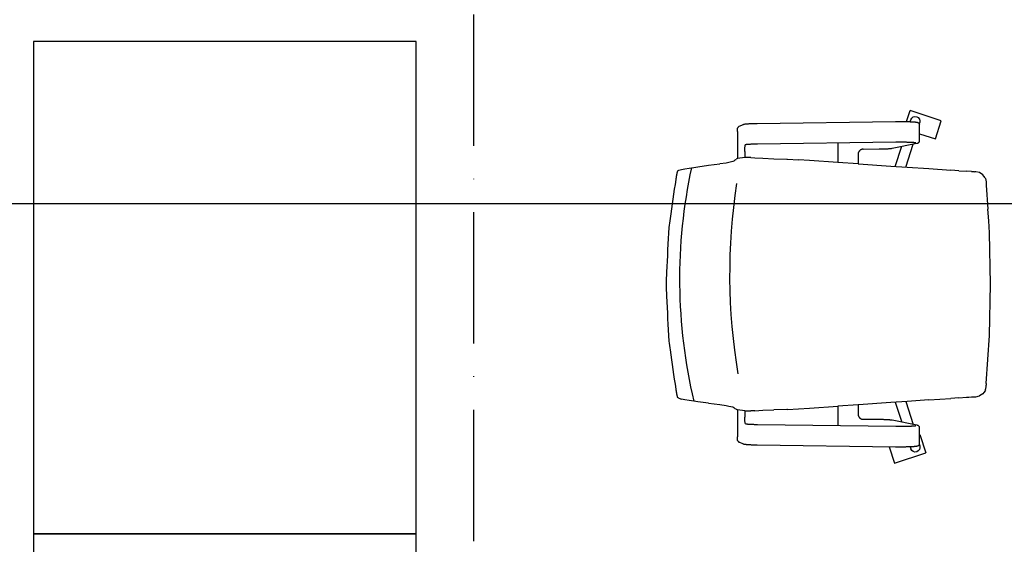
# Model space of a CAD drawing. Header units: millimetres. Extents: x 167273 to 188273, y -125105 to -88145.
# Tile 162 of 210: x 174529 to 174709, y -96599 to -96503. Entities that reach past the tile are written whole.
import ezdxf

# ---------------------------------------------------------------- set-up
doc = ezdxf.new("R2010")
doc.units = ezdxf.units.MM
doc.header["$PDMODE"] = 35
doc.header["$PDSIZE"] = 5
doc.linetypes.add('ACAD_ISO10W100', pattern=[18, 12, -3, 0, -3])
for name, color, linetype in [('a-osie', 1, 'ACAD_ISO10W100'), ('a-wymiary', 9, 'Continuous'), ('c-meble', 5, 'Continuous')]:
    doc.layers.add(name, color=color, linetype=linetype)
doc.styles.add('PPAB_100', font='romans.shx', dxfattribs={"width": 0.7, "height": 12})
doc.dimstyles.new('newPPAB_100', dxfattribs={"dimscale": 0, "dimtxt": 16, "dimasz": 1, "dimexe": 10, "dimexo": 10, "dimgap": 5, "dimtad": 1, "dimdec": 0, "dimzin": 0, "dimdsep": 46, "dimtxsty": 'PPAB_100', "dimblk": 'tick_50', "dimcen": 0.09, "dimdle": 5, "dimse1": 1, "dimse2": 1, "dimclrd": 9, "dimclre": 9, "dimclrt": 161, "dimadec": 0, "dimazin": 0, "dimtfac": 1, "dimtdec": 0, "dimtix": 1, "dimtmove": 2, "dimatfit": 0, "dimldrblk": 'tick_50', "dimfxl": 0, "dimtolj": 1, "dimtzin": 0, "dimarcsym": 0})

# ---------------------------------------------------------------- blocks, each defined once
blk = doc.blocks.new('tick_50')
at = {"color": 9, "ltscale": 20}
for p, q in [((0, 10), (0, -10)), ((-5, 0), (5, 0))]:
    blk.add_line(p, q, dxfattribs=at)
at = {"color": 0}
blk.add_line((2.5, 2.5), (-2.5, -2.5), dxfattribs=at)
blk = doc.blocks.new('*D18')
at = {"layer": 'a-wymiary', "color": 9, "lineweight": -2}
blk.add_line((174757.94, -96536.57), (174242.44, -96536.57), dxfattribs=at)
at = {"layer": 'Defpoints', "color": 0}
for p in [(174241.44, -96536.57), (174241.44, -96768.89), (174758.94, -96768.89)]:
    blk.add_point(p, dxfattribs=at)
at = {"layer": 'a-wymiary', "color": 9, "lineweight": -2, "rotation": 180}
blk.add_blockref('tick_50', (174241.44, -96536.57), dxfattribs=at)
at = {"layer": 'a-wymiary', "color": 9, "lineweight": -2}
blk.add_blockref('tick_50', (174758.94, -96536.57), dxfattribs=at)
at = {"layer": 'a-wymiary', "color": 161, "insert": (174457.39, -96525.57), "char_height": 12, "attachment_point": 5, "style": 'PPAB_100'}
blk.add_mtext('\\A1;517', dxfattribs=at)

msp = doc.modelspace()

# ---------------------------------------------------------------- linework, layer by layer
at = {"layer": 'a-osie', "ltscale": 2}
msp.add_line((174611.94, -97211.89), (174611.94, -96011.89), dxfattribs=at)
at = {"layer": 'c-meble'}
for p, q in [((174691.06, -96521.54), (174691.71, -96519.53)), ((174697.42, -96521.38), (174691.71, -96519.53)), ((174691.72, -96521.56), (174691.84, -96521.19)), ((174696.34, -96524.71), (174697.42, -96521.38)), ((174660.22, -96522.66), (174660.21, -96522.68)), ((174660.23, -96522.63), (174660.22, -96522.66)), ((174660.25, -96522.6), (174660.23, -96522.63)), ((174660.26, -96522.58), (174660.25, -96522.6)), ((174660.27, -96522.56), (174660.26, -96522.58)), ((174660.29, -96522.55), (174660.27, -96522.56)), ((174660.31, -96522.53), (174660.29, -96522.55)), ((174660.33, -96522.5), (174660.31, -96522.53)), ((174660.35, -96522.48), (174660.33, -96522.5)), ((174660.38, -96522.46), (174660.35, -96522.48)), ((174660.41, -96522.43), (174660.38, -96522.46)), ((174660.45, -96522.41), (174660.41, -96522.43)), ((174660.5, -96522.39), (174660.45, -96522.41)), ((174660.5, -96522.39), (174661.26, -96522.05)), ((174661.26, -96522.05), (174661.29, -96522.04)), ((174661.29, -96522.04), (174661.32, -96522.03)), ((174661.32, -96522.03), (174661.35, -96522.02)), ((174661.35, -96522.02), (174661.37, -96522.01)), ((174661.37, -96522.01), (174661.42, -96522)), ((174661.42, -96522), (174661.47, -96521.99)), ((174661.47, -96521.99), (174661.56, -96521.97)), ((174661.56, -96521.97), (174661.61, -96521.97)), ((174661.61, -96521.97), (174661.66, -96521.96)), ((174661.66, -96521.96), (174661.72, -96521.95)), ((174661.72, -96521.95), (174661.77, -96521.95)), ((174661.77, -96521.95), (174661.84, -96521.94)), ((174661.84, -96521.94), (174661.9, -96521.94)), ((174661.9, -96521.94), (174661.97, -96521.93)), ((174661.97, -96521.93), (174662.04, -96521.93)), ((174662.04, -96521.93), (174662.12, -96521.92)), ((174662.12, -96521.92), (174662.19, -96521.92)), ((174662.19, -96521.92), (174662.27, -96521.91)), ((174662.27, -96521.91), (174662.36, -96521.91)), ((174662.36, -96521.91), (174662.44, -96521.9)), ((174662.44, -96521.9), (174662.53, -96521.9)), ((174662.53, -96521.9), (174662.63, -96521.9)), ((174662.63, -96521.9), (174662.72, -96521.89)), ((174662.72, -96521.89), (174662.82, -96521.89)), ((174662.82, -96521.89), (174662.92, -96521.88)), ((174662.92, -96521.88), (174663.02, -96521.88)), ((174663.02, -96521.88), (174663.12, -96521.88)), ((174663.12, -96521.88), (174663.23, -96521.88)), ((174663.23, -96521.88), (174663.34, -96521.87)), ((174663.34, -96521.87), (174663.45, -96521.87)), ((174663.45, -96521.87), (174663.56, -96521.87)), ((174663.56, -96521.87), (174663.67, -96521.87)), ((174663.67, -96521.87), (174663.79, -96521.87)), ((174663.79, -96521.87), (174689.08, -96521.53)), ((174689.08, -96521.53), (174689.17, -96521.53)), ((174689.17, -96521.53), (174689.25, -96521.53)), ((174689.25, -96521.53), (174689.34, -96521.53)), ((174689.34, -96521.53), (174689.42, -96521.52)), ((174689.42, -96521.52), (174689.51, -96521.52)), ((174689.51, -96521.52), (174689.6, -96521.52)), ((174689.6, -96521.52), (174689.69, -96521.52)), ((174689.69, -96521.52), (174689.77, -96521.52)), ((174689.77, -96521.52), (174689.86, -96521.52)), ((174689.86, -96521.52), (174689.95, -96521.52)), ((174689.95, -96521.52), (174690.04, -96521.52)), ((174690.04, -96521.52), (174690.13, -96521.52)), ((174690.13, -96521.52), (174690.21, -96521.52)), ((174690.21, -96521.52), (174690.3, -96521.53)), ((174690.3, -96521.53), (174690.39, -96521.53)), ((174690.39, -96521.53), (174690.47, -96521.53)), ((174690.47, -96521.53), (174690.56, -96521.53)), ((174690.56, -96521.53), (174690.64, -96521.53)), ((174690.64, -96521.53), (174690.73, -96521.53)), ((174690.73, -96521.53), (174690.81, -96521.53)), ((174690.81, -96521.53), (174690.9, -96521.53)), ((174690.9, -96521.53), (174690.98, -96521.53)), ((174690.98, -96521.53), (174691.06, -96521.54)), ((174691.06, -96521.54), (174691.14, -96521.54)), ((174691.14, -96521.54), (174691.22, -96521.54)), ((174691.22, -96521.54), (174691.3, -96521.54)), ((174691.3, -96521.54), (174691.38, -96521.54)), ((174691.38, -96521.54), (174691.45, -96521.55)), ((174691.45, -96521.55), (174691.53, -96521.55)), ((174691.53, -96521.55), (174691.6, -96521.55)), ((174691.6, -96521.55), (174691.68, -96521.55)), ((174691.68, -96521.55), (174691.75, -96521.56)), ((174691.75, -96521.56), (174691.82, -96521.56)), ((174691.82, -96521.56), (174691.88, -96521.56)), ((174691.88, -96521.56), (174691.95, -96521.57)), ((174691.95, -96521.57), (174692.02, -96521.57)), ((174692.02, -96521.57), (174692.08, -96521.57)), ((174692.08, -96521.57), (174692.14, -96521.58)), ((174692.14, -96521.58), (174692.2, -96521.58)), ((174692.2, -96521.58), (174692.26, -96521.58)), ((174692.26, -96521.58), (174692.32, -96521.59)), ((174692.32, -96521.59), (174692.37, -96521.59)), ((174692.37, -96521.59), (174692.43, -96521.59)), ((174692.43, -96521.59), (174692.48, -96521.6)), ((174692.48, -96521.6), (174692.53, -96521.6)), ((174692.53, -96521.6), (174692.58, -96521.61)), ((174692.58, -96521.61), (174692.62, -96521.61)), ((174692.62, -96521.61), (174692.67, -96521.61)), ((174692.67, -96521.61), (174692.71, -96521.62)), ((174692.71, -96521.62), (174692.75, -96521.62)), ((174692.75, -96521.62), (174692.82, -96521.63)), ((174692.82, -96521.63), (174692.89, -96521.64)), ((174692.89, -96521.64), (174692.96, -96521.65)), ((174692.96, -96521.65), (174693, -96521.66)), ((174693, -96521.66), (174693.04, -96521.67)), ((174693.04, -96521.67), (174693.08, -96521.68)), ((174693.08, -96521.68), (174693.12, -96521.7)), ((174693.12, -96521.7), (174693.14, -96521.71)), ((174693.14, -96521.71), (174693.17, -96521.72)), ((174693.17, -96521.72), (174693.2, -96521.74)), ((174693.2, -96521.74), (174693.22, -96521.75)), ((174693.22, -96521.75), (174693.24, -96521.76)), ((174693.24, -96521.76), (174693.26, -96521.78)), ((174693.26, -96521.78), (174693.29, -96521.79)), ((174693.29, -96521.79), (174693.31, -96521.81)), ((174693.31, -96521.81), (174693.34, -96521.84)), ((174693.34, -96521.84), (174693.36, -96521.87)), ((174693.36, -96521.87), (174693.39, -96521.91)), ((174693.39, -96521.91), (174693.42, -96521.95)), ((174693.42, -96521.94), (174693.49, -96521.73)), ((174693.42, -96521.95), (174693.44, -96521.98)), ((174693.44, -96521.98), (174693.45, -96522)), ((174693.45, -96525.16), (174693.45, -96522.01)), ((174660.14, -96523.37), (174660.14, -96528.31)), ((174693.45, -96523.78), (174696.34, -96524.71)), ((174661.66, -96525.77), (174661.59, -96525.8)), ((174661.66, -96525.77), (174661.66, -96525.77)), ((174661.66, -96525.77), (174661.66, -96525.77)), ((174661.67, -96525.77), (174661.66, -96525.77)), ((174661.69, -96525.76), (174661.67, -96525.77)), ((174661.72, -96525.76), (174661.69, -96525.76)), ((174661.75, -96525.75), (174661.72, -96525.76)), ((174661.78, -96525.75), (174661.75, -96525.75)), ((174661.82, -96525.75), (174661.78, -96525.75)), ((174661.87, -96525.74), (174661.82, -96525.75)), ((174661.92, -96525.74), (174661.87, -96525.74)), ((174661.97, -96525.73), (174661.92, -96525.74)), ((174662.02, -96525.73), (174661.97, -96525.73)), ((174662.08, -96525.72), (174662.02, -96525.73)), ((174662.14, -96525.72), (174662.08, -96525.72)), ((174662.21, -96525.71), (174662.14, -96525.72)), ((174662.28, -96525.71), (174662.21, -96525.71)), ((174662.35, -96525.71), (174662.28, -96525.71)), ((174662.42, -96525.7), (174662.35, -96525.71)), ((174662.5, -96525.7), (174662.42, -96525.7)), ((174662.58, -96525.69), (174662.5, -96525.7)), ((174662.66, -96525.69), (174662.58, -96525.69)), ((174662.74, -96525.69), (174662.66, -96525.69)), ((174662.83, -96525.68), (174662.74, -96525.69)), ((174662.92, -96525.68), (174662.83, -96525.68)), ((174663.01, -96525.68), (174662.92, -96525.68)), ((174663.1, -96525.68), (174663.01, -96525.68)), ((174663.2, -96525.67), (174663.1, -96525.68)), ((174663.3, -96525.67), (174663.2, -96525.67)), ((174663.39, -96525.67), (174663.3, -96525.67)), ((174663.49, -96525.67), (174663.39, -96525.67)), ((174663.59, -96525.66), (174663.49, -96525.67)), ((174663.7, -96525.66), (174663.59, -96525.66)), ((174663.8, -96525.66), (174663.7, -96525.66)), ((174689.09, -96525.32), (174663.8, -96525.66)), ((174678.48, -96525.47), (174678.48, -96529.01)), ((174682.59, -96526.78), (174682.55, -96526.81)), ((174682.63, -96526.75), (174682.59, -96526.78)), ((174682.67, -96526.73), (174682.63, -96526.75)), ((174682.71, -96526.7), (174682.67, -96526.73)), ((174682.75, -96526.68), (174682.71, -96526.7)), ((174682.8, -96526.66), (174682.75, -96526.68)), ((174682.84, -96526.64), (174682.8, -96526.66)), ((174682.88, -96526.63), (174682.84, -96526.64)), ((174682.93, -96526.61), (174682.88, -96526.63)), ((174682.97, -96526.6), (174682.93, -96526.61)), ((174683.02, -96526.59), (174682.97, -96526.6)), ((174683.06, -96526.59), (174683.02, -96526.59)), ((174683.11, -96526.58), (174683.06, -96526.59)), ((174683.16, -96526.58), (174683.11, -96526.58)), ((174683.16, -96526.58), (174686.09, -96526.54)), ((174686.09, -96526.54), (174686.19, -96526.54)), ((174686.19, -96526.54), (174686.29, -96526.54)), ((174686.29, -96526.54), (174686.39, -96526.54)), ((174686.39, -96526.54), (174686.49, -96526.54)), ((174686.49, -96526.54), (174686.58, -96526.53)), ((174686.58, -96526.53), (174686.68, -96526.53)), ((174686.68, -96526.53), (174686.77, -96526.53)), ((174686.77, -96526.53), (174686.86, -96526.53)), ((174686.86, -96526.53), (174686.95, -96526.52)), ((174686.95, -96526.52), (174687.04, -96526.52)), ((174687.04, -96526.52), (174687.13, -96526.52)), ((174687.13, -96526.52), (174687.21, -96526.51)), ((174687.21, -96526.51), (174687.29, -96526.51)), ((174687.29, -96526.51), (174687.37, -96526.51)), ((174687.37, -96526.51), (174687.45, -96526.5)), ((174687.45, -96526.5), (174687.53, -96526.5)), ((174687.53, -96526.5), (174687.6, -96526.5)), ((174687.6, -96526.5), (174687.67, -96526.49)), ((174687.67, -96526.49), (174687.74, -96526.49)), ((174687.74, -96526.49), (174687.81, -96526.48)), ((174687.81, -96526.48), (174687.87, -96526.48)), ((174687.87, -96526.48), (174687.94, -96526.47)), ((174687.94, -96526.47), (174688, -96526.47)), ((174688, -96526.47), (174688.05, -96526.46)), ((174688.05, -96526.46), (174688.11, -96526.46)), ((174688.11, -96526.46), (174688.16, -96526.45)), ((174688.16, -96526.45), (174688.21, -96526.45)), ((174688.21, -96526.45), (174688.25, -96526.44)), ((174688.25, -96526.44), (174688.3, -96526.44)), ((174688.3, -96526.44), (174688.34, -96526.43)), ((174688.34, -96526.43), (174688.42, -96526.42)), ((174688.42, -96526.42), (174692.96, -96525.51)), ((174688.99, -96529.72), (174690.21, -96526.06)), ((174689.25, -96525.32), (174689.09, -96525.32)), ((174689.4, -96525.32), (174689.25, -96525.32)), ((174689.55, -96525.32), (174689.4, -96525.32)), ((174689.71, -96525.32), (174689.55, -96525.32)), ((174689.86, -96525.32), (174689.71, -96525.32)), ((174690.02, -96525.32), (174689.86, -96525.32)), ((174690.17, -96525.32), (174690.02, -96525.32)), ((174690.32, -96525.32), (174690.17, -96525.32)), ((174690.48, -96525.32), (174690.32, -96525.32)), ((174690.63, -96525.32), (174690.48, -96525.32)), ((174690.78, -96525.33), (174690.63, -96525.32)), ((174690.92, -96525.33), (174690.78, -96525.33)), ((174691.07, -96525.33), (174690.92, -96525.33)), ((174690.92, -96529.85), (174692.25, -96525.65)), ((174691.21, -96525.34), (174691.07, -96525.33)), ((174691.34, -96525.34), (174691.21, -96525.34)), ((174691.48, -96525.34), (174691.34, -96525.34)), ((174691.6, -96525.35), (174691.48, -96525.34)), ((174691.73, -96525.35), (174691.6, -96525.35)), ((174691.85, -96525.36), (174691.73, -96525.35)), ((174691.9, -96525.36), (174691.85, -96525.36)), ((174691.96, -96525.36), (174691.9, -96525.36)), ((174692.01, -96525.37), (174691.96, -96525.36)), ((174692.07, -96525.37), (174692.01, -96525.37)), ((174692.12, -96525.37), (174692.07, -96525.37)), ((174692.17, -96525.38), (174692.12, -96525.37)), ((174692.22, -96525.38), (174692.17, -96525.38)), ((174692.26, -96525.38), (174692.22, -96525.38)), ((174692.31, -96525.38), (174692.26, -96525.38)), ((174692.35, -96525.39), (174692.31, -96525.38)), ((174692.39, -96525.39), (174692.35, -96525.39)), ((174692.43, -96525.39), (174692.39, -96525.39)), ((174692.47, -96525.4), (174692.43, -96525.39)), ((174692.51, -96525.4), (174692.47, -96525.4)), ((174692.54, -96525.4), (174692.51, -96525.4)), ((174692.57, -96525.41), (174692.54, -96525.4)), ((174692.6, -96525.41), (174692.57, -96525.41)), ((174692.63, -96525.41), (174692.6, -96525.41)), ((174692.66, -96525.42), (174692.63, -96525.41)), ((174692.68, -96525.42), (174692.66, -96525.42)), ((174692.7, -96525.42), (174692.68, -96525.42)), ((174692.72, -96525.43), (174692.7, -96525.42)), ((174692.73, -96525.43), (174692.72, -96525.43)), ((174692.74, -96525.43), (174692.73, -96525.43)), ((174692.75, -96525.43), (174692.74, -96525.43)), ((174692.75, -96525.43), (174692.75, -96525.43)), ((174692.96, -96525.51), (174693.03, -96525.5)), ((174693.03, -96525.5), (174693.07, -96525.49)), ((174693.07, -96525.49), (174693.09, -96525.48)), ((174693.09, -96525.48), (174693.11, -96525.47)), ((174693.11, -96525.47), (174693.14, -96525.46)), ((174693.14, -96525.46), (174693.17, -96525.45)), ((174693.17, -96525.45), (174693.2, -96525.43)), ((174693.2, -96525.43), (174693.22, -96525.42)), ((174693.22, -96525.42), (174693.24, -96525.41)), ((174693.24, -96525.41), (174693.26, -96525.4)), ((174693.26, -96525.4), (174693.28, -96525.38)), ((174693.28, -96525.38), (174693.31, -96525.36)), ((174693.31, -96525.36), (174693.33, -96525.33)), ((174693.33, -96525.33), (174693.36, -96525.3)), ((174693.36, -96525.3), (174693.39, -96525.26)), ((174693.39, -96525.26), (174693.41, -96525.24)), ((174693.41, -96525.24), (174693.42, -96525.22)), ((174693.42, -96525.22), (174693.44, -96525.19)), ((174693.44, -96525.19), (174693.45, -96525.17)), ((174659.67, -96528.59), (174659.52, -96528.76)), ((174659.84, -96528.51), (174659.67, -96528.59)), ((174659.84, -96528.51), (174659.92, -96528.42)), ((174660.15, -96528.31), (174659.92, -96528.42)), ((174661.51, -96528.13), (174660.15, -96528.31)), ((174661.51, -96527.01), (174661.51, -96528.13)), ((174662.58, -96528.13), (174661.51, -96528.13)), ((174662.58, -96528.13), (174663.33, -96528.17)), ((174663.33, -96528.17), (174664.8, -96528.25)), ((174664.8, -96528.25), (174666.81, -96528.34)), ((174666.81, -96528.34), (174669.18, -96528.38)), ((174669.18, -96528.38), (174669.32, -96528.38)), ((174669.32, -96528.38), (174671.32, -96528.51)), ((174673.3, -96528.65), (174671.32, -96528.51)), ((174682.21, -96527.45), (174682.2, -96527.5)), ((174682.2, -96527.5), (174682.2, -96527.55)), ((174682.2, -96527.55), (174682.2, -96527.6)), ((174682.2, -96527.6), (174682.2, -96529.26)), ((174682.22, -96527.4), (174682.21, -96527.45)), ((174682.23, -96527.35), (174682.22, -96527.4)), ((174682.24, -96527.3), (174682.23, -96527.35)), ((174682.25, -96527.26), (174682.24, -96527.3)), ((174682.27, -96527.21), (174682.25, -96527.26)), ((174682.29, -96527.16), (174682.27, -96527.21)), ((174682.31, -96527.12), (174682.29, -96527.16)), ((174682.34, -96527.08), (174682.31, -96527.12)), ((174682.36, -96527.03), (174682.34, -96527.08)), ((174682.39, -96526.99), (174682.36, -96527.03)), ((174682.42, -96526.95), (174682.39, -96526.99)), ((174682.45, -96526.92), (174682.42, -96526.95)), ((174682.48, -96526.88), (174682.45, -96526.92)), ((174682.52, -96526.84), (174682.48, -96526.88)), ((174682.55, -96526.81), (174682.52, -96526.84)), ((174649.44, -96530.43), (174649.9, -96530.3)), ((174649.9, -96530.3), (174650.56, -96530.17)), ((174650.56, -96530.17), (174651.31, -96530.04)), ((174651.31, -96530.04), (174652.17, -96529.92)), ((174652.17, -96529.92), (174652.93, -96529.79)), ((174652.93, -96529.79), (174654.84, -96529.53)), ((174654.84, -96529.53), (174656.96, -96529.28)), ((174658.11, -96529.11), (174656.96, -96529.28)), ((174658.59, -96529.02), (174658.11, -96529.11)), ((174659.34, -96528.85), (174658.59, -96529.02)), ((174659.52, -96528.76), (174659.34, -96528.85)), ((174678.48, -96529), (174673.3, -96528.65)), ((174682.2, -96529.26), (174678.48, -96529.01)), ((174682.2, -96529.26), (174682.26, -96529.26)), ((174682.26, -96529.26), (174688.19, -96529.67)), ((174688.19, -96529.67), (174691.17, -96529.87)), ((174690.92, -96529.86), (174690.92, -96529.86)), ((174691.17, -96529.87), (174695.14, -96530.14)), ((174695.14, -96530.14), (174699.14, -96530.41)), ((174648.94, -96532.12), (174648.95, -96532.08)), ((174648.95, -96532.03), (174648.96, -96531.99)), ((174648.95, -96532.08), (174648.95, -96532.03)), ((174648.96, -96531.99), (174648.97, -96531.94)), ((174648.97, -96531.9), (174648.98, -96531.86)), ((174648.97, -96531.94), (174648.97, -96531.9)), ((174648.98, -96531.86), (174648.99, -96531.82)), ((174648.99, -96531.77), (174649, -96531.73)), ((174648.99, -96531.82), (174648.99, -96531.77)), ((174649, -96531.73), (174649.01, -96531.69)), ((174649.01, -96531.65), (174649.02, -96531.61)), ((174649.01, -96531.69), (174649.01, -96531.65)), ((174649.02, -96531.61), (174649.03, -96531.56)), ((174649.03, -96531.52), (174649.04, -96531.48)), ((174649.03, -96531.56), (174649.03, -96531.52)), ((174649.04, -96531.48), (174649.05, -96531.44)), ((174649.05, -96531.41), (174649.06, -96531.37)), ((174649.05, -96531.44), (174649.05, -96531.41)), ((174649.06, -96531.37), (174649.07, -96531.33)), ((174649.07, -96531.29), (174649.08, -96531.25)), ((174649.07, -96531.33), (174649.07, -96531.29)), ((174649.08, -96531.25), (174649.09, -96531.22)), ((174649.09, -96531.18), (174649.1, -96531.15)), ((174649.09, -96531.22), (174649.09, -96531.18)), ((174649.13, -96531), (174649.14, -96530.97)), ((174649.14, -96530.97), (174649.15, -96530.94)), ((174649.15, -96530.9), (174649.16, -96530.87)), ((174649.15, -96530.94), (174649.15, -96530.9)), ((174649.16, -96530.87), (174649.17, -96530.84)), ((174649.17, -96530.84), (174649.18, -96530.81)), ((174649.18, -96530.79), (174649.19, -96530.76)), ((174649.18, -96530.81), (174649.18, -96530.79)), ((174649.19, -96530.76), (174649.2, -96530.74)), ((174649.2, -96530.71), (174649.21, -96530.69)), ((174649.2, -96530.74), (174649.2, -96530.71)), ((174649.21, -96530.69), (174649.22, -96530.67)), ((174649.22, -96530.65), (174649.23, -96530.63)), ((174649.22, -96530.67), (174649.22, -96530.65)), ((174649.23, -96530.63), (174649.24, -96530.61)), ((174649.24, -96530.59), (174649.25, -96530.58)), ((174649.24, -96530.61), (174649.24, -96530.59)), ((174649.25, -96530.58), (174649.26, -96530.56)), ((174649.26, -96530.55), (174649.27, -96530.54)), ((174649.26, -96530.56), (174649.26, -96530.55)), ((174649.27, -96530.53), (174649.28, -96530.52)), ((174649.27, -96530.54), (174649.27, -96530.53)), ((174649.28, -96530.51), (174649.29, -96530.51)), ((174649.28, -96530.52), (174649.28, -96530.51)), ((174649.29, -96530.5), (174649.3, -96530.5)), ((174649.29, -96530.51), (174649.29, -96530.5)), ((174649.3, -96530.5), (174649.44, -96530.43)), ((174700.64, -96530.52), (174699.14, -96530.41)), ((174700.64, -96530.52), (174702.01, -96530.61)), ((174702.92, -96530.67), (174702.01, -96530.61)), ((174702.92, -96530.67), (174703.32, -96530.69)), ((174703.32, -96530.69), (174703.52, -96530.71)), ((174703.61, -96530.71), (174703.52, -96530.71)), ((174703.71, -96530.72), (174703.61, -96530.71)), ((174704.42, -96530.85), (174703.71, -96530.72)), ((174705.04, -96531.25), (174704.42, -96530.85)), ((174705.21, -96531.49), (174705.04, -96531.25)), ((174705.44, -96531.81), (174705.21, -96531.49)), ((174705.44, -96531.81), (174705.48, -96531.96)), ((174705.48, -96531.96), (174705.6, -96532.52)), ((174705.6, -96532.52), (174705.64, -96533.15)), ((174705.64, -96533.15), (174705.94, -96537.52)), ((174706.12, -96539.7), (174705.94, -96537.52)), ((174706.18, -96540.79), (174706.12, -96539.7)), ((174706.23, -96541.88), (174706.18, -96540.79)), ((174706.44, -96551.27), (174706.23, -96541.88)), ((174706.23, -96560.66), (174706.44, -96551.27)), ((174705.64, -96569.39), (174706.23, -96560.66)), ((174705.6, -96569.94), (174705.61, -96569.86)), ((174705.6, -96570.02), (174705.6, -96569.94)), ((174705.61, -96569.86), (174705.62, -96569.7)), ((174705.64, -96569.39), (174705.62, -96569.7)), ((174648.95, -96570.46), (174648.94, -96570.42)), ((174648.95, -96570.51), (174648.95, -96570.46)), ((174648.96, -96570.55), (174648.95, -96570.51)), ((174648.97, -96570.59), (174648.96, -96570.55)), ((174648.97, -96570.64), (174648.97, -96570.59)), ((174648.98, -96570.68), (174648.97, -96570.64)), ((174648.99, -96570.72), (174648.98, -96570.68)), ((174648.99, -96570.77), (174648.99, -96570.72)), ((174649, -96570.81), (174648.99, -96570.77)), ((174649.01, -96570.85), (174649, -96570.81)), ((174649.01, -96570.89), (174649.01, -96570.85)), ((174649.02, -96570.93), (174649.01, -96570.89)), ((174649.03, -96570.98), (174649.02, -96570.93)), ((174649.03, -96571.02), (174649.03, -96570.98)), ((174649.04, -96571.06), (174649.03, -96571.02)), ((174649.05, -96571.1), (174649.04, -96571.06)), ((174649.05, -96571.13), (174649.05, -96571.1)), ((174649.06, -96571.17), (174649.05, -96571.13)), ((174649.07, -96571.21), (174649.06, -96571.17)), ((174649.07, -96571.25), (174649.07, -96571.21)), ((174649.08, -96571.28), (174649.07, -96571.25)), ((174649.09, -96571.32), (174649.08, -96571.28)), ((174649.09, -96571.36), (174649.09, -96571.32)), ((174649.1, -96571.39), (174649.09, -96571.36)), ((174649.14, -96571.57), (174649.13, -96571.54)), ((174649.15, -96571.6), (174649.14, -96571.57)), ((174649.15, -96571.63), (174649.15, -96571.6)), ((174649.16, -96571.67), (174649.15, -96571.63)), ((174649.17, -96571.7), (174649.16, -96571.67)), ((174649.18, -96571.72), (174649.17, -96571.7)), ((174649.18, -96571.75), (174649.18, -96571.72)), ((174649.19, -96571.78), (174649.18, -96571.75)), ((174649.2, -96571.8), (174649.19, -96571.78)), ((174703.71, -96571.82), (174704.42, -96571.68)), ((174705.04, -96571.29), (174704.42, -96571.68)), ((174705.21, -96571.05), (174705.04, -96571.29)), ((174705.44, -96570.73), (174705.21, -96571.05)), ((174705.48, -96570.58), (174705.44, -96570.73)), ((174705.5, -96570.59), (174705.6, -96570.02)), ((174649.2, -96571.83), (174649.2, -96571.8)), ((174649.21, -96571.85), (174649.2, -96571.83)), ((174649.22, -96571.87), (174649.21, -96571.85)), ((174649.22, -96571.89), (174649.22, -96571.87)), ((174649.23, -96571.91), (174649.22, -96571.89)), ((174649.24, -96571.93), (174649.23, -96571.91)), ((174649.24, -96571.95), (174649.24, -96571.93)), ((174649.25, -96571.96), (174649.24, -96571.95)), ((174649.26, -96571.98), (174649.25, -96571.96)), ((174649.26, -96571.99), (174649.26, -96571.98)), ((174649.27, -96572), (174649.26, -96571.99)), ((174649.27, -96572.01), (174649.27, -96572)), ((174649.28, -96572.02), (174649.27, -96572.01)), ((174649.28, -96572.02), (174649.28, -96572.02)), ((174649.29, -96572.03), (174649.28, -96572.02)), ((174649.29, -96572.03), (174649.29, -96572.03)), ((174649.3, -96572.04), (174649.29, -96572.03)), ((174649.44, -96572.11), (174649.3, -96572.04)), ((174649.44, -96572.11), (174649.44, -96572.11)), ((174649.45, -96572.11), (174649.44, -96572.11)), ((174649.45, -96572.11), (174649.9, -96572.24)), ((174650.56, -96572.37), (174649.9, -96572.24)), ((174651.31, -96572.49), (174650.56, -96572.37)), ((174652.17, -96572.62), (174651.31, -96572.49)), ((174652.93, -96572.75), (174652.17, -96572.62)), ((174654.84, -96573), (174652.93, -96572.75)), ((174654.84, -96573), (174656.96, -96573.26)), ((174656.96, -96573.26), (174658.11, -96573.43)), ((174658.11, -96573.43), (174658.59, -96573.52)), ((174658.59, -96573.52), (174659.34, -96573.69)), ((174673.3, -96573.89), (174678.48, -96573.54)), ((174682.2, -96573.28), (174678.48, -96573.53)), ((174678.48, -96573.53), (174678.48, -96577.07)), ((174682.2, -96573.28), (174682.2, -96574.94)), ((174682.2, -96573.28), (174682.26, -96573.28)), ((174688.19, -96572.87), (174682.26, -96573.28)), ((174691.17, -96572.67), (174688.19, -96572.87)), ((174688.99, -96572.82), (174690.21, -96576.48)), ((174690.92, -96572.68), (174692.25, -96576.89)), ((174690.92, -96572.68), (174690.92, -96572.68)), ((174695.14, -96572.4), (174691.17, -96572.67)), ((174695.14, -96572.4), (174699.14, -96572.13)), ((174700.64, -96572.02), (174699.14, -96572.13)), ((174700.64, -96572.02), (174702.01, -96571.93)), ((174702.01, -96571.93), (174702.13, -96571.92)), ((174702.13, -96571.92), (174702.24, -96571.92)), ((174702.24, -96571.92), (174702.47, -96571.9)), ((174702.47, -96571.9), (174702.92, -96571.87)), ((174702.92, -96571.87), (174703.71, -96571.82)), ((174659.34, -96573.69), (174659.52, -96573.78)), ((174659.52, -96573.78), (174659.67, -96573.95)), ((174659.67, -96573.95), (174659.84, -96574.03)), ((174659.92, -96574.12), (174659.84, -96574.03)), ((174659.92, -96574.12), (174660.15, -96574.23)), ((174660.14, -96574.23), (174660.14, -96579.17)), ((174661.51, -96574.41), (174660.15, -96574.23)), ((174661.51, -96574.41), (174661.51, -96575.53)), ((174661.51, -96574.41), (174662.58, -96574.41)), ((174663.33, -96574.37), (174662.58, -96574.41)), ((174663.33, -96574.37), (174664.8, -96574.29)), ((174664.8, -96574.29), (174666.81, -96574.2)), ((174669.18, -96574.16), (174666.81, -96574.2)), ((174669.32, -96574.16), (174669.18, -96574.16)), ((174669.32, -96574.16), (174671.32, -96574.03)), ((174671.32, -96574.03), (174673.3, -96573.89)), ((174682.2, -96574.94), (174682.2, -96574.99)), ((174682.2, -96574.99), (174682.2, -96575.04)), ((174682.2, -96575.04), (174682.21, -96575.09)), ((174682.21, -96575.09), (174682.22, -96575.14)), ((174682.22, -96575.14), (174682.23, -96575.19)), ((174682.23, -96575.19), (174682.24, -96575.24)), ((174682.24, -96575.24), (174682.25, -96575.28)), ((174682.25, -96575.28), (174682.27, -96575.33)), ((174682.27, -96575.33), (174682.29, -96575.38)), ((174682.29, -96575.38), (174682.31, -96575.42)), ((174661.59, -96576.74), (174661.66, -96576.77)), ((174661.66, -96576.77), (174661.67, -96576.77)), ((174661.66, -96576.77), (174661.66, -96576.77)), ((174661.66, -96576.77), (174661.66, -96576.77)), ((174661.67, -96576.77), (174661.69, -96576.78)), ((174661.69, -96576.78), (174661.72, -96576.78)), ((174661.72, -96576.78), (174661.75, -96576.79)), ((174661.75, -96576.79), (174661.78, -96576.79)), ((174661.78, -96576.79), (174661.82, -96576.79)), ((174661.82, -96576.79), (174661.87, -96576.8)), ((174661.87, -96576.8), (174661.92, -96576.8)), ((174661.92, -96576.8), (174661.97, -96576.81)), ((174661.97, -96576.81), (174662.02, -96576.81)), ((174662.02, -96576.81), (174662.08, -96576.82)), ((174662.08, -96576.82), (174662.14, -96576.82)), ((174662.14, -96576.82), (174662.21, -96576.83)), ((174662.21, -96576.83), (174662.28, -96576.83)), ((174662.28, -96576.83), (174662.35, -96576.83)), ((174662.35, -96576.83), (174662.42, -96576.84)), ((174662.42, -96576.84), (174662.5, -96576.84)), ((174662.5, -96576.84), (174662.58, -96576.84)), ((174662.58, -96576.84), (174662.66, -96576.85)), ((174662.66, -96576.85), (174662.74, -96576.85)), ((174662.74, -96576.85), (174662.83, -96576.85)), ((174662.83, -96576.85), (174662.92, -96576.86)), ((174662.92, -96576.86), (174663.01, -96576.86)), ((174663.01, -96576.86), (174663.1, -96576.86)), ((174663.1, -96576.86), (174663.2, -96576.87)), ((174663.2, -96576.87), (174663.3, -96576.87)), ((174663.3, -96576.87), (174663.39, -96576.87)), ((174663.39, -96576.87), (174663.49, -96576.87)), ((174663.49, -96576.87), (174663.59, -96576.87)), ((174663.59, -96576.87), (174663.7, -96576.88)), ((174663.7, -96576.88), (174663.8, -96576.88)), ((174663.8, -96576.88), (174689.09, -96577.21)), ((174682.31, -96575.42), (174682.34, -96575.46)), ((174682.34, -96575.46), (174682.36, -96575.51)), ((174682.36, -96575.51), (174682.39, -96575.55)), ((174682.39, -96575.55), (174682.42, -96575.59)), ((174682.42, -96575.59), (174682.45, -96575.62)), ((174682.45, -96575.62), (174682.48, -96575.66)), ((174682.48, -96575.66), (174682.52, -96575.69)), ((174682.52, -96575.69), (174682.55, -96575.73)), ((174682.55, -96575.73), (174682.59, -96575.76)), ((174682.59, -96575.76), (174682.63, -96575.79)), ((174682.63, -96575.79), (174682.67, -96575.81)), ((174682.67, -96575.81), (174682.71, -96575.84)), ((174682.71, -96575.84), (174682.75, -96575.86)), ((174682.75, -96575.86), (174682.8, -96575.88)), ((174682.8, -96575.88), (174682.84, -96575.9)), ((174682.84, -96575.9), (174682.88, -96575.91)), ((174682.88, -96575.91), (174682.93, -96575.93)), ((174682.93, -96575.93), (174682.97, -96575.94)), ((174682.97, -96575.94), (174683.02, -96575.95)), ((174683.02, -96575.95), (174683.06, -96575.95)), ((174683.06, -96575.95), (174683.11, -96575.96)), ((174683.11, -96575.96), (174683.16, -96575.96)), ((174686.09, -96576), (174683.16, -96575.96)), ((174686.19, -96576), (174686.09, -96576)), ((174686.29, -96576), (174686.19, -96576)), ((174686.39, -96576), (174686.29, -96576)), ((174686.49, -96576), (174686.39, -96576)), ((174686.58, -96576.01), (174686.49, -96576)), ((174686.68, -96576.01), (174686.58, -96576.01)), ((174686.77, -96576.01), (174686.68, -96576.01)), ((174686.86, -96576.01), (174686.77, -96576.01)), ((174686.95, -96576.02), (174686.86, -96576.01)), ((174687.04, -96576.02), (174686.95, -96576.02)), ((174687.13, -96576.02), (174687.04, -96576.02)), ((174687.21, -96576.03), (174687.13, -96576.02)), ((174687.29, -96576.03), (174687.21, -96576.03)), ((174687.37, -96576.03), (174687.29, -96576.03)), ((174687.45, -96576.04), (174687.37, -96576.03)), ((174687.53, -96576.04), (174687.45, -96576.04)), ((174687.6, -96576.04), (174687.53, -96576.04)), ((174687.67, -96576.05), (174687.6, -96576.04)), ((174687.74, -96576.05), (174687.67, -96576.05)), ((174687.81, -96576.06), (174687.74, -96576.05)), ((174687.87, -96576.06), (174687.81, -96576.06)), ((174687.94, -96576.07), (174687.87, -96576.06)), ((174688, -96576.07), (174687.94, -96576.07)), ((174688.05, -96576.08), (174688, -96576.07)), ((174688.11, -96576.08), (174688.05, -96576.08)), ((174688.16, -96576.09), (174688.11, -96576.08)), ((174688.21, -96576.09), (174688.16, -96576.09)), ((174688.25, -96576.1), (174688.21, -96576.09)), ((174688.3, -96576.1), (174688.25, -96576.1)), ((174688.34, -96576.11), (174688.3, -96576.1)), ((174688.42, -96576.12), (174688.34, -96576.11)), ((174692.96, -96577.03), (174688.42, -96576.12)), ((174691.21, -96577.2), (174691.34, -96577.2)), ((174691.34, -96577.2), (174691.48, -96577.19)), ((174691.48, -96577.19), (174691.6, -96577.19)), ((174691.6, -96577.19), (174691.73, -96577.19)), ((174691.73, -96577.19), (174691.79, -96577.18)), ((174691.79, -96577.18), (174691.85, -96577.18)), ((174691.85, -96577.18), (174691.9, -96577.18)), ((174691.9, -96577.18), (174691.96, -96577.18)), ((174691.96, -96577.18), (174692.01, -96577.17)), ((174692.01, -96577.17), (174692.07, -96577.17)), ((174692.07, -96577.17), (174692.12, -96577.17)), ((174692.12, -96577.17), (174692.17, -96577.16)), ((174692.17, -96577.16), (174692.22, -96577.16)), ((174692.22, -96577.16), (174692.26, -96577.16)), ((174692.26, -96577.16), (174692.31, -96577.15)), ((174692.31, -96577.15), (174692.35, -96577.15)), ((174692.35, -96577.15), (174692.39, -96577.15)), ((174692.39, -96577.15), (174692.43, -96577.14)), ((174692.43, -96577.14), (174692.47, -96577.14)), ((174692.47, -96577.14), (174692.51, -96577.14)), ((174692.51, -96577.14), (174692.54, -96577.13)), ((174692.54, -96577.13), (174692.58, -96577.13)), ((174692.58, -96577.13), (174692.61, -96577.13)), ((174692.61, -96577.13), (174692.63, -96577.12)), ((174692.63, -96577.12), (174692.66, -96577.12)), ((174692.66, -96577.12), (174692.68, -96577.12)), ((174692.68, -96577.12), (174692.7, -96577.12)), ((174692.7, -96577.12), (174692.72, -96577.11)), ((174692.72, -96577.11), (174692.73, -96577.11)), ((174692.73, -96577.11), (174692.74, -96577.11)), ((174692.74, -96577.11), (174692.75, -96577.11)), ((174692.75, -96577.11), (174692.75, -96577.11)), ((174693.03, -96577.04), (174692.96, -96577.03)), ((174693.07, -96577.05), (174693.03, -96577.04)), ((174693.09, -96577.06), (174693.07, -96577.05)), ((174693.11, -96577.07), (174693.09, -96577.06)), ((174693.14, -96577.08), (174693.11, -96577.07)), ((174693.17, -96577.09), (174693.14, -96577.08)), ((174693.2, -96577.11), (174693.17, -96577.09)), ((174693.22, -96577.12), (174693.2, -96577.11)), ((174693.24, -96577.13), (174693.22, -96577.12)), ((174693.26, -96577.14), (174693.24, -96577.13)), ((174693.28, -96577.16), (174693.26, -96577.14)), ((174693.31, -96577.18), (174693.28, -96577.16)), ((174693.33, -96577.21), (174693.31, -96577.18)), ((174689.09, -96577.21), (174689.25, -96577.22)), ((174689.25, -96577.22), (174689.4, -96577.22)), ((174689.4, -96577.22), (174689.55, -96577.22)), ((174689.55, -96577.22), (174689.71, -96577.22)), ((174689.71, -96577.22), (174689.86, -96577.22)), ((174689.86, -96577.22), (174690.02, -96577.22)), ((174690.02, -96577.22), (174690.17, -96577.22)), ((174690.17, -96577.22), (174690.32, -96577.22)), ((174690.32, -96577.22), (174690.48, -96577.22)), ((174690.48, -96577.22), (174690.63, -96577.21)), ((174690.63, -96577.21), (174690.78, -96577.21)), ((174690.78, -96577.21), (174690.92, -96577.21)), ((174690.92, -96577.21), (174691.07, -96577.21)), ((174691.07, -96577.21), (174691.21, -96577.2)), ((174693.36, -96577.24), (174693.33, -96577.21)), ((174693.39, -96577.27), (174693.36, -96577.24)), ((174693.41, -96577.3), (174693.39, -96577.27)), ((174693.42, -96577.32), (174693.41, -96577.3)), ((174693.44, -96577.35), (174693.42, -96577.32)), ((174693.45, -96577.37), (174693.44, -96577.35)), ((174693.45, -96580.53), (174693.45, -96577.38)), ((174693.49, -96578.75), (174693.45, -96578.76)), ((174693.49, -96578.75), (174694.57, -96582.08)), ((174660.21, -96579.86), (174660.22, -96579.88)), ((174660.22, -96579.88), (174660.23, -96579.91)), ((174660.23, -96579.91), (174660.25, -96579.94)), ((174660.25, -96579.94), (174660.26, -96579.96)), ((174660.26, -96579.96), (174660.27, -96579.97)), ((174660.27, -96579.97), (174660.29, -96579.99)), ((174660.29, -96579.99), (174660.31, -96580.01)), ((174660.31, -96580.01), (174660.33, -96580.04)), ((174660.33, -96580.04), (174660.35, -96580.06)), ((174660.35, -96580.06), (174660.38, -96580.08)), ((174660.38, -96580.08), (174660.41, -96580.11)), ((174660.41, -96580.11), (174660.45, -96580.13)), ((174660.45, -96580.13), (174660.5, -96580.15)), ((174661.26, -96580.49), (174660.5, -96580.15)), ((174661.29, -96580.5), (174661.26, -96580.49)), ((174661.32, -96580.52), (174661.29, -96580.5)), ((174661.35, -96580.53), (174661.32, -96580.52)), ((174661.38, -96580.53), (174661.35, -96580.53)), ((174661.4, -96580.54), (174661.38, -96580.53)), ((174661.43, -96580.55), (174661.4, -96580.54)), ((174661.47, -96580.55), (174661.43, -96580.55)), ((174661.51, -96580.56), (174661.47, -96580.55)), ((174661.56, -96580.57), (174661.51, -96580.56)), ((174661.61, -96580.57), (174661.56, -96580.57)), ((174661.66, -96580.58), (174661.61, -96580.57)), ((174661.72, -96580.58), (174661.66, -96580.58)), ((174661.77, -96580.59), (174661.72, -96580.58)), ((174661.84, -96580.6), (174661.77, -96580.59)), ((174661.9, -96580.6), (174661.84, -96580.6)), ((174661.97, -96580.61), (174661.9, -96580.6)), ((174662.04, -96580.61), (174661.97, -96580.61)), ((174662.12, -96580.62), (174662.04, -96580.61)), ((174662.19, -96580.62), (174662.12, -96580.62)), ((174662.27, -96580.63), (174662.19, -96580.62)), ((174662.36, -96580.63), (174662.27, -96580.63)), ((174662.44, -96580.64), (174662.36, -96580.63)), ((174662.53, -96580.64), (174662.44, -96580.64)), ((174662.63, -96580.64), (174662.53, -96580.64)), ((174662.72, -96580.65), (174662.63, -96580.64)), ((174662.82, -96580.65), (174662.72, -96580.65)), ((174662.92, -96580.65), (174662.82, -96580.65)), ((174663.02, -96580.66), (174662.92, -96580.65)), ((174663.12, -96580.66), (174663.02, -96580.66)), ((174663.23, -96580.66), (174663.12, -96580.66)), ((174663.34, -96580.67), (174663.23, -96580.66)), ((174663.45, -96580.67), (174663.34, -96580.67)), ((174663.56, -96580.67), (174663.45, -96580.67)), ((174663.67, -96580.67), (174663.56, -96580.67)), ((174663.79, -96580.67), (174663.67, -96580.67)), ((174689.08, -96581.01), (174663.79, -96580.67)), ((174693.2, -96580.8), (174693.17, -96580.82)), ((174693.22, -96580.79), (174693.2, -96580.8)), ((174693.24, -96580.78), (174693.22, -96580.79)), ((174693.26, -96580.76), (174693.24, -96580.78)), ((174693.29, -96580.75), (174693.26, -96580.76)), ((174693.31, -96580.72), (174693.29, -96580.75)), ((174693.34, -96580.7), (174693.31, -96580.72)), ((174693.36, -96580.67), (174693.34, -96580.7)), ((174693.39, -96580.63), (174693.36, -96580.67)), ((174693.42, -96580.59), (174693.39, -96580.63)), ((174693.44, -96580.56), (174693.42, -96580.59)), ((174693.42, -96580.6), (174693.49, -96580.81)), ((174693.45, -96580.54), (174693.44, -96580.56)), ((174687.91, -96580.99), (174688.86, -96583.94)), ((174688.86, -96583.94), (174694.57, -96582.08)), ((174689.17, -96581.01), (174689.08, -96581.01)), ((174689.25, -96581.01), (174689.17, -96581.01)), ((174689.34, -96581.01), (174689.25, -96581.01)), ((174689.42, -96581.01), (174689.34, -96581.01)), ((174689.51, -96581.01), (174689.42, -96581.01)), ((174689.6, -96581.02), (174689.51, -96581.01)), ((174689.69, -96581.02), (174689.6, -96581.02)), ((174689.77, -96581.02), (174689.69, -96581.02)), ((174689.86, -96581.02), (174689.77, -96581.02)), ((174689.95, -96581.02), (174689.86, -96581.02)), ((174690.04, -96581.02), (174689.95, -96581.02)), ((174690.13, -96581.02), (174690.04, -96581.02)), ((174690.21, -96581.01), (174690.13, -96581.02)), ((174690.3, -96581.01), (174690.21, -96581.01)), ((174690.39, -96581.01), (174690.3, -96581.01)), ((174690.47, -96581.01), (174690.39, -96581.01)), ((174690.56, -96581.01), (174690.47, -96581.01)), ((174690.64, -96581.01), (174690.56, -96581.01)), ((174690.73, -96581.01), (174690.64, -96581.01)), ((174690.81, -96581.01), (174690.73, -96581.01)), ((174690.9, -96581.01), (174690.81, -96581.01)), ((174690.98, -96581), (174690.9, -96581.01)), ((174691.06, -96581), (174690.98, -96581)), ((174691.14, -96581), (174691.06, -96581)), ((174691.22, -96581), (174691.14, -96581)), ((174691.3, -96581), (174691.22, -96581)), ((174691.38, -96580.99), (174691.3, -96581)), ((174691.45, -96580.99), (174691.38, -96580.99)), ((174691.53, -96580.99), (174691.45, -96580.99)), ((174691.6, -96580.99), (174691.53, -96580.99)), ((174691.68, -96580.98), (174691.6, -96580.99)), ((174691.75, -96580.98), (174691.68, -96580.98)), ((174691.72, -96580.98), (174691.84, -96581.34)), ((174691.82, -96580.98), (174691.75, -96580.98)), ((174691.88, -96580.98), (174691.82, -96580.98)), ((174691.95, -96580.97), (174691.88, -96580.98)), ((174692.02, -96580.97), (174691.95, -96580.97)), ((174692.08, -96580.97), (174692.02, -96580.97)), ((174692.14, -96580.96), (174692.08, -96580.97)), ((174692.2, -96580.96), (174692.14, -96580.96)), ((174692.26, -96580.96), (174692.2, -96580.96)), ((174692.32, -96580.95), (174692.26, -96580.96)), ((174692.37, -96580.95), (174692.32, -96580.95)), ((174692.43, -96580.95), (174692.37, -96580.95)), ((174692.48, -96580.94), (174692.43, -96580.95)), ((174692.53, -96580.94), (174692.48, -96580.94)), ((174692.58, -96580.93), (174692.53, -96580.94)), ((174692.62, -96580.93), (174692.58, -96580.93)), ((174692.67, -96580.92), (174692.62, -96580.93)), ((174692.75, -96580.92), (174692.67, -96580.92)), ((174692.83, -96580.91), (174692.75, -96580.92)), ((174692.9, -96580.89), (174692.83, -96580.91)), ((174692.97, -96580.88), (174692.9, -96580.89)), ((174693, -96580.87), (174692.97, -96580.88)), ((174693.04, -96580.87), (174693, -96580.87)), ((174693.08, -96580.85), (174693.04, -96580.87)), ((174693.1, -96580.85), (174693.08, -96580.85)), ((174693.12, -96580.84), (174693.1, -96580.85)), ((174693.14, -96580.83), (174693.12, -96580.84)), ((174693.17, -96580.82), (174693.14, -96580.83))]:
    msp.add_line(p, q, dxfattribs=at)
for points in [[(174601.44, -96506.89), (174531.44, -96506.89), (174531.44, -96596.89), (174601.44, -96596.89)], [(174601.44, -96596.89), (174531.44, -96596.89), (174531.44, -96686.89), (174601.44, -96686.89)]]:
    msp.add_lwpolyline(points, close=True, dxfattribs=at)
at = {"layer": 'c-meble', "ltscale": 0.1}
for centre, radius, start, end in [((174746.22, -96550.35), 96.65, 167.8317, 193.321), ((174768.02, -96549.52), 109.29, 171.2417, 189.5449)]:
    msp.add_arc(centre, radius, start, end, dxfattribs=at)
at = {"layer": 'c-meble', "extrusion": (0, 0, -1)}
for centre, major_axis, ratio, start_param, end_param in [((174692.66, -96521.47), (0.267, 0.823), 0.999017, -1.562013, 1.562013), ((174660.22, -96523.34), (0.004, 0.679), 0.116972, 4.659667, 6.230463), ((174661.66, -96526.94), (0.01, 1.32), 0.116972, 4.659667, 5.749749), ((174655.25, -96551.27), (27.48, 192.2), 0.046335, -1.514951, -1.477626), ((174649.04, -96532.29), (0.26, 1.8), 0.076146, -0.89307, -0.783548), ((174654.69, -96551.27), (27.12, 192.2), 0.043392, -1.522878, -1.514451), ((174656.05, -96551.27), (9.1, 192.2), 0.046161, -1.561533, -1.51894), ((174655.86, -96551.27), (8.99, 192.2), 0.045159, 4.710277, 4.721726), ((174655.86, -96551.27), (-8.99, 192.2), 0.045159, 4.703051, 4.714501), ((174656.05, -96551.27), (-9.1, 192.2), 0.046161, 4.660533, 4.703126), ((174654.69, -96551.27), (-27.12, 192.2), 0.043392, 4.656043, 4.66447), ((174655.25, -96551.27), (-27.48, 192.2), 0.046335, 4.619219, 4.656543), ((174649.04, -96570.25), (-0.26, 1.8), 0.076154, 3.925127, 4.034662), ((174661.66, -96575.6), (-0.01, 1.32), 0.116972, 3.675029, 4.765111), ((174660.22, -96579.2), (-0.004, 0.679), 0.116972, 3.194315, 4.765111), ((174692.66, -96581.07), (-0.267, 0.823), 0.999017, 1.579579, 4.703605)]:
    msp.add_ellipse(centre, major_axis=major_axis, ratio=ratio, start_param=start_param, end_param=end_param, dxfattribs=at)

# ---------------------------------------------------------------- dimensions: what is measured, and where the dimension line sits
at = {"layer": 'a-wymiary'}
dim = msp.add_linear_dim(base=(174241.44180786, -96536.56996996), p1=(174758.94180786, -96768.89367189), p2=(174241.44180786, -96768.89367189), dimstyle='newPPAB_100', override={"dimscale": 1}, dxfattribs=at)
dim.commit()
dim.dimension.update_dxf_attribs({"geometry": '*D18', "text_midpoint": (174457.38977085, -96525.56996996), "dimtype": 160})

doc.saveas('drawing.dxf')
